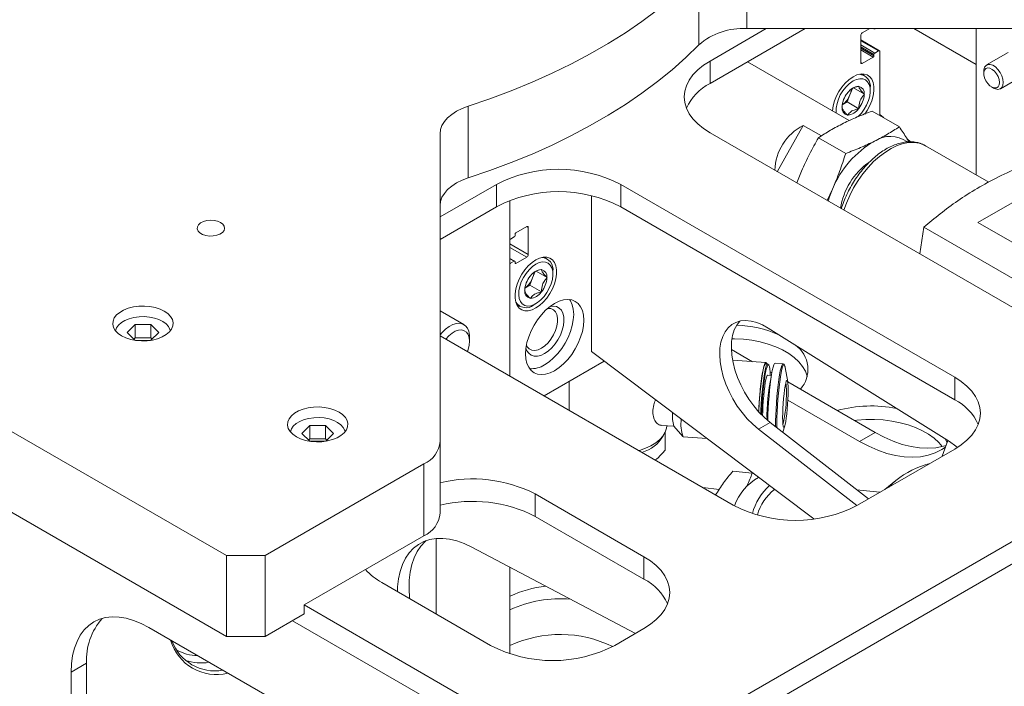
# Model space of a CAD drawing. Header units: millimetres. Extents: x 50 to 2915, y 50 to 2050.
# Tile 40 of 48: x 2359 to 2538, y 1434 to 1555. Entities that reach past the tile are written whole.
import ezdxf

# ---------------------------------------------------------------- set-up
doc = ezdxf.new("R2010")
doc.units = ezdxf.units.MM
doc.header["$LTSCALE"] = 10

msp = doc.modelspace()

# ---------------------------------------------------------------- linework, layer by layer
at = {"color": 7, "linetype": 'Continuous', "lineweight": 15}
for p, q in [((2149.262, 1600.309), (2396.75, 1457.437)), ((2149.262, 1585.611), (2396.75, 1442.74)), ((2491.462, 1553.363), (2491.462, 1566.428)), ((2482.745, 1550.419), (2482.745, 1563.483)), ((2495.037, 1553.363), (2484.784, 1547.444)), ((2502.11, 1553.363), (2484.784, 1543.362)), ((2588.476, 1553.363), (2491.462, 1553.363)), ((2512.503, 1552.578), (2513.863, 1553.363)), ((2514.562, 1553.363), (2514.666, 1553.303)), ((2514.853, 1553.363), (2514.766, 1553.313)), ((2533.221, 1546.821), (2521.889, 1553.363)), ((2533.221, 1553.363), (2533.221, 1526.729)), ((2512.22, 1547.189), (2512.22, 1552.089)), ((2515.637, 1549.311), (2512.22, 1551.284)), ((2514.766, 1548.904), (2515.437, 1549.292)), ((2515.72, 1537.528), (2515.72, 1549.128)), ((2539.042, 1548.988), (2535.153, 1546.743)), ((2484.784, 1547.444), (2484.784, 1543.362)), ((2510.117, 1536.603), (2491.597, 1547.294)), ((2514.483, 1548.169), (2512.503, 1547.026)), ((2514.624, 1548.414), (2514.624, 1548.659)), ((2534.635, 1545.598), (2534.635, 1545.19)), ((2512.917, 1544.804), (2512.389, 1545.108)), ((2537.653, 1542.412), (2541.542, 1544.657)), ((2509.801, 1541.631), (2509.821, 1541.681)), ((2509.821, 1541.681), (2509.859, 1541.703)), ((2510.251, 1541.316), (2510.701, 1542.477)), ((2510.908, 1542.546), (2512.883, 1541.407)), ((2511.824, 1542.837), (2511.862, 1542.859)), ((2511.862, 1542.859), (2511.881, 1542.832)), ((2513.953, 1542.024), (2513.953, 1542.514)), ((2536.049, 1542.74), (2536.403, 1542.536)), ((2508.85, 1539.487), (2509.741, 1540.001)), ((2509.741, 1540.001), (2510.251, 1541.316)), ((2509.741, 1540.001), (2511.862, 1538.776)), ((2512.863, 1541.434), (2512.883, 1541.407)), ((2512.883, 1541.407), (2512.863, 1541.357)), ((2440.741, 1539.235), (2440.741, 1526.171)), ((2508.8, 1539.05), (2508.819, 1539.099)), ((2508.819, 1539.023), (2508.8, 1539.05)), ((2511.862, 1538.776), (2511.824, 1538.754)), ((2511.881, 1538.826), (2511.862, 1538.776)), ((2514.306, 1538.345), (2519.259, 1535.485)), ((2509.821, 1537.598), (2509.801, 1537.625)), ((2509.859, 1537.62), (2509.821, 1537.598)), ((2516.382, 1537.146), (2515.72, 1537.741)), ((2497.03, 1527.313), (2501.749, 1535.743)), ((2501.749, 1535.743), (2505.066, 1533.828)), ((2435.64, 1478.198), (2435.64, 1534.203)), ((2484.784, 1534.382), (2545.596, 1499.276)), ((2504.532, 1533.495), (2509.485, 1530.636)), ((2521.278, 1532.745), (2520.654, 1533.306)), ((2535.525, 1525.399), (2524.023, 1532.039)), ((2524.083, 1532.004), (2524.023, 1532.039)), ((2500.574, 1525.266), (2501.439, 1527.427)), ((2445.894, 1524.993), (2435.64, 1519.074)), ((2445.894, 1524.993), (2445.894, 1520.91)), ((2529.332, 1489.888), (2468.521, 1524.993)), ((2468.521, 1524.993), (2468.521, 1520.91)), ((2507.096, 1524.161), (2506.105, 1522.074)), ((2544.888, 1524.579), (2533.575, 1518.047)), ((2448.368, 1490.092), (2448.368, 1522.078)), ((2463.218, 1494.575), (2463.218, 1522.939)), ((2445.894, 1520.91), (2435.64, 1514.991)), ((2529.332, 1485.805), (2468.521, 1520.91)), ((2449.429, 1516.167), (2451.409, 1517.31)), ((2451.692, 1517.146), (2451.692, 1512.247)), ((2522.967, 1512.339), (2523.706, 1517.213)), ((2523.706, 1517.213), (2558.733, 1496.993)), ((2533.575, 1518.047), (2567.107, 1498.69)), ((2449.146, 1515.432), (2448.474, 1515.044)), ((2449.288, 1515.922), (2449.288, 1515.677)), ((2449.246, 1511.032), (2448.368, 1511.539)), ((2451.409, 1511.757), (2449.429, 1510.614)), ((2455.146, 1511.453), (2454.619, 1511.758)), ((2448.474, 1510.635), (2449.146, 1511.022)), ((2449.288, 1510.941), (2449.288, 1510.696)), ((2454.053, 1509.486), (2454.091, 1509.509)), ((2454.091, 1509.509), (2454.11, 1509.481)), ((2451.97, 1506.651), (2452.48, 1507.966)), ((2452.031, 1508.281), (2452.05, 1508.33)), ((2452.05, 1508.33), (2452.088, 1508.352)), ((2452.48, 1507.966), (2452.931, 1509.127)), ((2453.138, 1509.196), (2455.112, 1508.056)), ((2455.093, 1508.084), (2455.112, 1508.056)), ((2455.112, 1508.056), (2455.093, 1508.007)), ((2456.182, 1508.674), (2456.182, 1509.164)), ((2451.079, 1506.136), (2451.97, 1506.651)), ((2451.97, 1506.651), (2454.091, 1505.426)), ((2451.029, 1505.7), (2451.049, 1505.749)), ((2451.049, 1505.672), (2451.029, 1505.7)), ((2452.05, 1504.248), (2452.031, 1504.275)), ((2452.088, 1504.27), (2452.05, 1504.248)), ((2454.091, 1505.426), (2454.053, 1505.404)), ((2454.11, 1505.475), (2454.091, 1505.426)), ((2449.619, 1503.097), (2450.147, 1502.793)), ((2452.647, 1503.041), (2453.071, 1503.286)), ((2439.965, 1499.488), (2435.64, 1501.985)), ((2378.66, 1498.053), (2380.103, 1499.497)), ((2380.103, 1499.497), (2382.99, 1499.497)), ((2380.103, 1497.047), (2380.103, 1499.497)), ((2382.99, 1499.497), (2384.434, 1498.053)), ((2382.99, 1497.047), (2382.99, 1499.497)), ((2528.373, 1478.18), (2495.402, 1498.85)), ((2380.089, 1496.625), (2378.66, 1498.053)), ((2380.103, 1497.047), (2379.885, 1496.829)), ((2382.99, 1497.047), (2380.103, 1497.047)), ((2383.209, 1496.829), (2382.99, 1497.047)), ((2384.434, 1498.053), (2383.005, 1496.625)), ((2435.64, 1497.439), (2489.027, 1466.62)), ((2441, 1496.448), (2441, 1497.199)), ((2382.908, 1496.61), (2380.186, 1496.61)), ((2503.671, 1464.117), (2463.218, 1494.575)), ((2488.682, 1494.962), (2492.548, 1492.73)), ((2454.568, 1486.513), (2465.525, 1492.838)), ((2494.936, 1492.567), (2488.906, 1492.979)), ((2495.278, 1492.344), (2494.922, 1492.368)), ((2495.47, 1492.157), (2495.341, 1492.306)), ((2498.07, 1492.354), (2496.624, 1492.452)), ((2498.935, 1489.05), (2498.463, 1491.703)), ((2591.922, 1490.098), (2467.46, 1418.248)), ((2495.969, 1490.242), (2495.279, 1490.289)), ((2495.703, 1490.909), (2496.048, 1490.709)), ((2529.332, 1489.888), (2529.332, 1485.805)), ((2459.126, 1489.144), (2459.126, 1483.881)), ((2498.936, 1489.042), (2514.836, 1479.863)), ((2467.46, 1414.165), (2590.987, 1485.475)), ((2512.008, 1478.23), (2498.969, 1485.758)), ((2410.48, 1479.684), (2411.923, 1481.127)), ((2411.923, 1481.127), (2414.81, 1481.127)), ((2411.923, 1478.678), (2411.923, 1481.127)), ((2414.81, 1481.127), (2416.253, 1479.684)), ((2414.81, 1478.678), (2414.81, 1481.127)), ((2475.916, 1481.148), (2478.205, 1480.991)), ((2478.182, 1481.018), (2479.842, 1479.097)), ((2493.591, 1480.451), (2495.712, 1481.675)), ((2495.712, 1481.675), (2513.624, 1467.757)), ((2498.015, 1479.886), (2498.388, 1481.043)), ((2411.908, 1478.256), (2410.48, 1479.684)), ((2416.253, 1479.684), (2414.825, 1478.256)), ((2476.626, 1479.813), (2476.563, 1479.764)), ((2476.603, 1479.844), (2476.626, 1479.813)), ((2476.626, 1476.65), (2476.626, 1479.813)), ((2479.907, 1479.059), (2484.216, 1478.765)), ((2493.591, 1480.451), (2511.502, 1466.533)), ((2512.008, 1478.23), (2514.836, 1479.863)), ((2411.923, 1478.678), (2411.705, 1478.459)), ((2414.81, 1478.678), (2411.923, 1478.678)), ((2414.728, 1478.241), (2412.005, 1478.241)), ((2415.028, 1478.459), (2414.81, 1478.678)), ((2435.64, 1465.133), (2435.64, 1478.198)), ((2528.083, 1478.362), (2527.075, 1475.522)), ((2527.933, 1477.939), (2527.685, 1478.612)), ((2511.654, 1466.62), (2529.332, 1476.825)), ((2403.821, 1457.437), (2432.712, 1474.116)), ((2432.712, 1474.116), (2432.712, 1461.051)), ((2492.444, 1472.433), (2488.965, 1472.826)), ((2492.664, 1472.404), (2492.444, 1472.433)), ((2518.63, 1471.121), (2516.588, 1469.468)), ((2472.764, 1457.231), (2452.965, 1468.661)), ((2452.965, 1468.661), (2452.965, 1464.578)), ((2486.464, 1469.493), (2483.464, 1469.831)), ((2515.704, 1468.958), (2511.462, 1469.437)), ((2472.764, 1453.148), (2452.965, 1464.578)), ((2410.892, 1448.455), (2432.712, 1461.051)), ((2434.933, 1460.55), (2434.933, 1446.822)), ((2396.75, 1457.437), (2403.821, 1457.437)), ((2396.75, 1442.74), (2396.75, 1457.437)), ((2403.821, 1457.437), (2403.821, 1442.74)), ((2441.399, 1458.99), (2471.196, 1443.264)), ((2472.764, 1457.231), (2472.764, 1453.148)), ((2448.368, 1439.567), (2448.368, 1455.312)), ((2425.034, 1452.537), (2444.833, 1441.107)), ((2410.892, 1446.822), (2410.892, 1448.455)), ((2463.218, 1418.248), (2410.892, 1448.455)), ((2403.821, 1442.74), (2410.892, 1446.822)), ((2463.218, 1414.165), (2408.77, 1445.597)), ((2382.607, 1444.369), (2428.569, 1417.836)), ((2467.46, 1441.107), (2472.764, 1444.169)), ((2403.821, 1442.74), (2396.75, 1442.74)), ((2368.465, 1436.202), (2371.294, 1437.835)), ((2371.294, 1437.835), (2371.294, 1419.463)), ((2368.465, 1417.83), (2368.465, 1436.202))]:
    msp.add_line(p, q, dxfattribs=at)
at = {"color": 8, "linetype": 'Continuous', "lineweight": 15}
for p, q in [((2512.22, 1551.149), (2515.437, 1549.292)), ((2512.22, 1550.373), (2514.766, 1548.904)), ((2514.624, 1548.659), (2512.22, 1550.047)), ((2512.22, 1549.802), (2514.624, 1548.414)), ((2514.483, 1548.169), (2512.22, 1549.475)), ((2512.22, 1547.189), (2512.503, 1547.026)), ((2451.692, 1517.146), (2451.409, 1517.31)), ((2448.368, 1514.166), (2451.692, 1512.247)), ((2451.409, 1511.757), (2448.368, 1513.512)), ((2449.146, 1511.022), (2448.368, 1511.471)), ((2448.474, 1510.635), (2448.368, 1510.696)), ((2449.288, 1510.696), (2449.429, 1510.614))]:
    msp.add_line(p, q, dxfattribs=at)
at = {"color": 7, "linetype": 'Continuous', "lineweight": 15, "flags": 128}
for points in [[(2440.741, 1539.235), (2444.726, 1540.592), (2448.608, 1542.045), (2452.381, 1543.591), (2456.038, 1545.227), (2459.573, 1546.95), (2462.979, 1548.757), (2466.25, 1550.646), (2469.381, 1552.612), (2472.366, 1554.653), (2475.2, 1556.764), (2477.877, 1558.942), (2480.394, 1561.183), (2482.745, 1563.483)], [(2514.766, 1553.313), (2514.738, 1553.3), (2514.712, 1553.294), (2514.687, 1553.295), (2514.666, 1553.303), (2514.648, 1553.318), (2514.635, 1553.338), (2514.627, 1553.363)], [(2440.741, 1526.171), (2444.726, 1527.528), (2448.608, 1528.98), (2452.381, 1530.526), (2456.038, 1532.162), (2459.573, 1533.885), (2462.979, 1535.693), (2466.25, 1537.581), (2469.381, 1539.547), (2472.366, 1541.588), (2475.2, 1543.699), (2477.877, 1545.877), (2480.394, 1548.118), (2482.745, 1550.419)], [(2484.784, 1547.444), (2483.589, 1546.672), (2482.551, 1545.827), (2481.683, 1544.921), (2480.996, 1543.964), (2480.499, 1542.968), (2480.199, 1541.947), (2480.098, 1540.913), (2480.199, 1539.879), (2480.499, 1538.858), (2480.996, 1537.862), (2481.683, 1536.905), (2482.551, 1535.999), (2483.589, 1535.154), (2484.784, 1534.382)], [(2534.635, 1545.598), (2534.652, 1545.866), (2534.782, 1546.327), (2535.032, 1546.657), (2535.384, 1546.834), (2535.811, 1546.843), (2536.283, 1546.684), (2536.763, 1546.368), (2537.216, 1545.92), (2537.61, 1545.373), (2537.914, 1544.766), (2538.105, 1544.146), (2538.171, 1543.557), (2538.171, 1543.557)], [(2537.464, 1543.557), (2537.401, 1543.112), (2537.218, 1542.779), (2536.931, 1542.588), (2536.566, 1542.555), (2536.155, 1542.684), (2535.735, 1542.963), (2535.343, 1543.367), (2535.013, 1543.861), (2534.775, 1544.4), (2534.651, 1544.937), (2534.651, 1545.424), (2534.775, 1545.817), (2535.013, 1546.083), (2535.343, 1546.196), (2535.735, 1546.147), (2536.155, 1545.941), (2536.566, 1545.595), (2536.931, 1545.141), (2537.218, 1544.619), (2537.401, 1544.075), (2537.464, 1543.557)], [(2510.841, 1544.597), (2511.536, 1544.924), (2512.208, 1545.091), (2512.833, 1545.092), (2513.39, 1544.928), (2513.86, 1544.604), (2514.228, 1544.131), (2514.48, 1543.524), (2514.608, 1542.806), (2514.608, 1542), (2514.48, 1541.133), (2514.228, 1540.236), (2513.86, 1539.339), (2513.39, 1538.471), (2512.942, 1537.808)], [(2510.841, 1543.821), (2511.468, 1544.109), (2512.068, 1544.238), (2512.619, 1544.203), (2513.096, 1544.005), (2513.482, 1543.653), (2513.759, 1543.16), (2513.917, 1542.548), (2513.949, 1541.84), (2513.853, 1541.067), (2513.635, 1540.259), (2513.302, 1539.45), (2512.868, 1538.672), (2512.351, 1537.959), (2511.773, 1537.338), (2511.744, 1537.311)], [(2538.171, 1543.557), (2538.105, 1543.044), (2537.914, 1542.645), (2537.61, 1542.389), (2537.216, 1542.295), (2536.763, 1542.371), (2536.403, 1542.536)], [(2435.64, 1534.203), (2435.728, 1534.965), (2435.989, 1535.713), (2436.418, 1536.435), (2437.009, 1537.118), (2437.751, 1537.75), (2438.631, 1538.32), (2439.634, 1538.818), (2440.741, 1539.235)], [(2440.741, 1526.171), (2439.634, 1525.753), (2438.631, 1525.255), (2437.751, 1524.685), (2437.009, 1524.053), (2436.418, 1523.37), (2435.989, 1522.648), (2435.728, 1521.9), (2435.64, 1521.138)], [(2506.291, 1521.966), (2506.537, 1522.731), (2507.096, 1524.161)], [(2395.689, 1518.056), (2396.1, 1517.743), (2396.35, 1517.377), (2396.42, 1516.986), (2396.304, 1516.599), (2396.012, 1516.244), (2395.564, 1515.947), (2394.995, 1515.732), (2394.346, 1515.613), (2393.665, 1515.6), (2393.004, 1515.693), (2392.411, 1515.885), (2391.929, 1516.163), (2391.595, 1516.506), (2391.434, 1516.888), (2391.458, 1517.28), (2391.663, 1517.655), (2392.037, 1517.984), (2392.55, 1518.242), (2393.165, 1518.411), (2393.836, 1518.478), (2394.513, 1518.437), (2395.146, 1518.293), (2395.689, 1518.056)], [(2448.474, 1515.044), (2448.419, 1515.018), (2448.368, 1515.007)], [(2453.071, 1511.247), (2453.766, 1511.574), (2454.437, 1511.741), (2455.062, 1511.742), (2455.619, 1511.578), (2456.09, 1511.253), (2456.457, 1510.78), (2456.709, 1510.174), (2456.838, 1509.456), (2456.838, 1508.65), (2456.709, 1507.783), (2456.457, 1506.886), (2456.09, 1505.988), (2455.619, 1505.121), (2455.062, 1504.314), (2454.437, 1503.594), (2453.766, 1502.985), (2453.071, 1502.51), (2452.376, 1502.183), (2451.704, 1502.016), (2451.079, 1502.014), (2450.522, 1502.178), (2450.052, 1502.503), (2449.684, 1502.976), (2449.432, 1503.582), (2449.304, 1504.3), (2449.304, 1505.107), (2449.432, 1505.973), (2449.684, 1506.87), (2450.052, 1507.768), (2450.522, 1508.635), (2451.079, 1509.443), (2451.704, 1510.163), (2452.376, 1510.771), (2453.071, 1511.247)], [(2448.368, 1510.55), (2448.419, 1510.596), (2448.474, 1510.635)], [(2453.071, 1510.471), (2453.697, 1510.759), (2454.298, 1510.888), (2454.848, 1510.853), (2455.326, 1510.655), (2455.711, 1510.303), (2455.988, 1509.81), (2456.146, 1509.198), (2456.178, 1508.49), (2456.083, 1507.716), (2455.864, 1506.908), (2455.531, 1506.099), (2455.097, 1505.322), (2454.581, 1504.608), (2454.002, 1503.988), (2453.385, 1503.485), (2452.756, 1503.122), (2452.139, 1502.912), (2451.561, 1502.865), (2451.044, 1502.982), (2450.61, 1503.259), (2450.277, 1503.683), (2450.059, 1504.239), (2449.963, 1504.902), (2449.995, 1505.647), (2450.153, 1506.442), (2450.43, 1507.254), (2450.816, 1508.052), (2451.293, 1508.801), (2451.844, 1509.471), (2452.444, 1510.036), (2453.071, 1510.471)], [(2456.5, 1491.098), (2455.67, 1490.695), (2454.861, 1490.452), (2454.092, 1490.376), (2453.383, 1490.468), (2452.75, 1490.727), (2452.21, 1491.146), (2451.775, 1491.714), (2451.456, 1492.418), (2451.262, 1493.24), (2451.197, 1494.161), (2451.262, 1495.156), (2451.456, 1496.203), (2451.775, 1497.275), (2452.21, 1498.345), (2452.75, 1499.388), (2453.383, 1500.377), (2454.092, 1501.289), (2454.861, 1502.1), (2455.67, 1502.792), (2456.5, 1503.346), (2457.33, 1503.75), (2458.139, 1503.993), (2458.908, 1504.069), (2459.617, 1503.976), (2460.25, 1503.717), (2460.791, 1503.299), (2461.225, 1502.73), (2461.544, 1502.026), (2461.738, 1501.204), (2461.803, 1500.284), (2461.738, 1499.288), (2461.544, 1498.241), (2461.225, 1497.17), (2460.791, 1496.099), (2460.25, 1495.057), (2459.617, 1494.067), (2458.908, 1493.156), (2458.139, 1492.344), (2457.33, 1491.652), (2456.5, 1491.098)], [(2454.662, 1492.159), (2455.491, 1492.714), (2456.3, 1493.405), (2457.069, 1494.217), (2457.779, 1495.129), (2458.412, 1496.118), (2458.952, 1497.161), (2459.387, 1498.231), (2459.705, 1499.303), (2459.9, 1500.349), (2459.965, 1501.345), (2459.9, 1502.265), (2459.705, 1503.088), (2459.387, 1503.792), (2459.216, 1504.05)], [(2377.658, 1497.441), (2377.009, 1497.892), (2376.515, 1498.404), (2376.193, 1498.96), (2376.053, 1499.54), (2376.1, 1500.125), (2376.332, 1500.696), (2376.742, 1501.232), (2377.315, 1501.715), (2378.033, 1502.129), (2378.87, 1502.46), (2379.799, 1502.697), (2380.787, 1502.831), (2381.801, 1502.858), (2382.806, 1502.777), (2383.768, 1502.591), (2384.655, 1502.306), (2385.436, 1501.932), (2386.084, 1501.481), (2386.578, 1500.969), (2386.901, 1500.413), (2387.041, 1499.833), (2386.994, 1499.248), (2386.762, 1498.678), (2386.352, 1498.142), (2385.778, 1497.658), (2385.06, 1497.244), (2384.223, 1496.913), (2383.295, 1496.676), (2382.307, 1496.542), (2381.293, 1496.515), (2380.288, 1496.596), (2379.325, 1496.782), (2378.439, 1497.067), (2377.658, 1497.441)], [(2451.353, 1495.724), (2451.523, 1495.425), (2451.887, 1495.056), (2452.347, 1494.844), (2452.883, 1494.796), (2453.472, 1494.915), (2454.087, 1495.195), (2454.703, 1495.625), (2455.292, 1496.186), (2455.828, 1496.853), (2456.288, 1497.597), (2456.652, 1498.386), (2456.904, 1499.184), (2457.033, 1499.958), (2457.033, 1500.673), (2456.904, 1501.298), (2456.652, 1501.805), (2456.288, 1502.174), (2455.828, 1502.386), (2455.292, 1502.434), (2455.223, 1502.429)], [(2455.646, 1502.773), (2455.658, 1502.776), (2456.282, 1502.848), (2456.847, 1502.754), (2457.334, 1502.5), (2457.723, 1502.092), (2458.003, 1501.548), (2458.161, 1500.885), (2458.193, 1500.128), (2458.098, 1499.304), (2457.878, 1498.444), (2457.542, 1497.578), (2457.101, 1496.737), (2456.573, 1495.952), (2455.976, 1495.252), (2455.331, 1494.661), (2454.662, 1494.201)], [(2376.571, 1498.334), (2376.749, 1498.867), (2377.103, 1499.376), (2377.617, 1499.838), (2378.272, 1500.235), (2379.047, 1500.553), (2379.911, 1500.781), (2380.835, 1500.911), (2381.785, 1500.937), (2382.726, 1500.859), (2383.624, 1500.679), (2384.447, 1500.405), (2385.165, 1500.045), (2385.753, 1499.614), (2386.189, 1499.126), (2386.456, 1498.6), (2386.523, 1498.334)], [(2435.64, 1497.602), (2435.996, 1498.024), (2436.631, 1498.644), (2437.297, 1499.139), (2437.968, 1499.49), (2438.621, 1499.684), (2439.233, 1499.714), (2439.78, 1499.58), (2440.244, 1499.286), (2440.607, 1498.843), (2440.857, 1498.267), (2440.984, 1497.578), (2441, 1497.199)], [(2495.402, 1498.85), (2494.337, 1499.44), (2493.284, 1499.87), (2492.258, 1500.133), (2491.276, 1500.225), (2490.353, 1500.145), (2489.504, 1499.893), (2488.742, 1499.475), (2488.079, 1498.895), (2487.526, 1498.164), (2487.091, 1497.293), (2486.781, 1496.296), (2486.601, 1495.189), (2486.554, 1493.988), (2486.64, 1492.712), (2486.859, 1491.383), (2487.206, 1490.02), (2487.676, 1488.646), (2488.263, 1487.281), (2488.956, 1485.948), (2489.745, 1484.667), (2490.617, 1483.458), (2491.559, 1482.341), (2492.555, 1481.334), (2493.591, 1480.451)], [(2490.193, 1500.112), (2489.647, 1499.389), (2489.212, 1498.518), (2488.902, 1497.521), (2488.722, 1496.413), (2488.675, 1495.212), (2488.761, 1493.937), (2488.98, 1492.608), (2489.327, 1491.245), (2489.798, 1489.871), (2490.384, 1488.506), (2491.077, 1487.173), (2491.866, 1485.892), (2492.738, 1484.683), (2493.68, 1483.566), (2494.677, 1482.558), (2495.712, 1481.675)], [(2436.677, 1496.841), (2437.224, 1497.436), (2437.814, 1497.922), (2438.417, 1498.27), (2439.007, 1498.466), (2439.558, 1498.5), (2440.046, 1498.373), (2440.449, 1498.088), (2440.751, 1497.659), (2440.937, 1497.104), (2441, 1496.448), (2440.937, 1495.719), (2440.751, 1494.949), (2440.617, 1494.567)], [(2488.786, 1496.919), (2489.273, 1496.912), (2490.864, 1496.82), (2492.426, 1496.624), (2493.939, 1496.326), (2495.383, 1495.931), (2496.74, 1495.443), (2497.992, 1494.869), (2499.122, 1494.217), (2500.116, 1493.494), (2500.961, 1492.711), (2501.646, 1491.877), (2502.161, 1491.004), (2502.501, 1490.102), (2502.512, 1490.062)], [(2502.512, 1490.062), (2502.501, 1490.102), (2502.161, 1491.004), (2501.646, 1491.877), (2500.961, 1492.711), (2500.116, 1493.494), (2499.122, 1494.217), (2497.992, 1494.869), (2496.74, 1495.443), (2495.383, 1495.931), (2493.939, 1496.326), (2492.426, 1496.624), (2490.864, 1496.82), (2489.273, 1496.912), (2488.786, 1496.919)], [(2454.662, 1494.201), (2453.993, 1493.888), (2453.348, 1493.735), (2452.75, 1493.745), (2452.222, 1493.92), (2451.782, 1494.253), (2451.446, 1494.731), (2451.266, 1495.186)], [(2493.649, 1483.6), (2493.684, 1484.318), (2493.754, 1485.451), (2493.841, 1486.581), (2493.942, 1487.68), (2494.056, 1488.722), (2494.179, 1489.68), (2494.309, 1490.531), (2494.442, 1491.254), (2494.575, 1491.831), (2494.705, 1492.249), (2494.828, 1492.496), (2494.942, 1492.567), (2495.044, 1492.459), (2495.084, 1492.357)], [(2493.668, 1483.579), (2493.681, 1483.872), (2493.743, 1484.995), (2493.823, 1486.126), (2493.919, 1487.237), (2494.029, 1488.299), (2494.149, 1489.283), (2494.277, 1490.166), (2494.409, 1490.923), (2494.542, 1491.536), (2494.672, 1491.988), (2494.797, 1492.268), (2494.912, 1492.368), (2494.922, 1492.368)], [(2494.011, 1483.213), (2494.037, 1483.848), (2494.099, 1484.971), (2494.179, 1486.102), (2494.275, 1487.213), (2494.385, 1488.274), (2494.505, 1489.259), (2494.633, 1490.142), (2494.765, 1490.899), (2494.898, 1491.512), (2495.028, 1491.964), (2495.153, 1492.243), (2495.268, 1492.343), (2495.341, 1492.306)], [(2494.16, 1483.06), (2494.193, 1483.868), (2494.254, 1484.968), (2494.332, 1486.076), (2494.426, 1487.165), (2494.534, 1488.205), (2494.651, 1489.17), (2494.777, 1490.035), (2494.906, 1490.777), (2495.036, 1491.378), (2495.164, 1491.821), (2495.286, 1492.095), (2495.399, 1492.193), (2495.5, 1492.112), (2495.587, 1491.856), (2495.656, 1491.429), (2495.708, 1490.844), (2495.735, 1490.258)], [(2495.29, 1482.016), (2495.29, 1482.04), (2495.322, 1483.095), (2495.373, 1484.203), (2495.442, 1485.336), (2495.529, 1486.466), (2495.631, 1487.565), (2495.744, 1488.607), (2495.868, 1489.565), (2495.997, 1490.416), (2496.131, 1491.139), (2496.264, 1491.716), (2496.393, 1492.134), (2496.517, 1492.381), (2496.624, 1492.452)], [(2496.936, 1480.724), (2496.938, 1481.516), (2496.959, 1482.542), (2497.002, 1483.635), (2497.064, 1484.765), (2497.145, 1485.905), (2497.241, 1487.024), (2497.352, 1488.094), (2497.473, 1489.086), (2497.602, 1489.975), (2497.735, 1490.738), (2497.869, 1491.355), (2498, 1491.81), (2498.126, 1492.092), (2498.211, 1492.183)], [(2494.355, 1482.865), (2494.376, 1483.7), (2494.417, 1484.623), (2494.478, 1485.571), (2494.555, 1486.509), (2494.645, 1487.403), (2494.747, 1488.221), (2494.855, 1488.933), (2494.967, 1489.515), (2495.077, 1489.944), (2495.182, 1490.205), (2495.279, 1490.289)], [(2529.332, 1476.825), (2530.528, 1477.597), (2531.566, 1478.442), (2532.434, 1479.349), (2533.121, 1480.306), (2533.617, 1481.301), (2533.918, 1482.322), (2534.018, 1483.356), (2533.918, 1484.39), (2533.617, 1485.412), (2533.121, 1486.407), (2532.434, 1487.364), (2531.566, 1488.27), (2530.528, 1489.115), (2529.332, 1489.888)], [(2499.018, 1487.522), (2499.007, 1486.738), (2498.975, 1485.88), (2498.922, 1484.987), (2498.851, 1484.097), (2498.766, 1483.248), (2498.67, 1482.479), (2498.567, 1481.822), (2498.461, 1481.307), (2498.358, 1480.955), (2498.262, 1480.783), (2498.176, 1480.798), (2498.106, 1480.998), (2498.053, 1481.376), (2498.02, 1481.915), (2498.009, 1482.591), (2498.02, 1483.375), (2498.053, 1484.233), (2498.106, 1485.126), (2498.176, 1486.016), (2498.262, 1486.865), (2498.358, 1487.634), (2498.461, 1488.291), (2498.567, 1488.806), (2498.67, 1489.158), (2498.766, 1489.33), (2498.851, 1489.315), (2498.922, 1489.115), (2498.975, 1488.737), (2499.007, 1488.198), (2499.018, 1487.522)], [(2409.478, 1479.072), (2408.829, 1479.523), (2408.335, 1480.035), (2408.013, 1480.59), (2407.872, 1481.171), (2407.919, 1481.756), (2408.152, 1482.326), (2408.562, 1482.862), (2409.135, 1483.346), (2409.853, 1483.76), (2410.69, 1484.091), (2411.619, 1484.328), (2412.607, 1484.462), (2413.621, 1484.489), (2414.626, 1484.408), (2415.588, 1484.222), (2416.475, 1483.937), (2417.256, 1483.562), (2417.904, 1483.112), (2418.398, 1482.6), (2418.721, 1482.044), (2418.861, 1481.464), (2418.814, 1480.879), (2418.581, 1480.308), (2418.172, 1479.772), (2417.598, 1479.289), (2416.88, 1478.875), (2416.043, 1478.544), (2415.114, 1478.307), (2414.126, 1478.173), (2413.113, 1478.146), (2412.107, 1478.227), (2411.145, 1478.413), (2410.258, 1478.698), (2409.478, 1479.072)], [(2408.39, 1479.965), (2408.569, 1480.497), (2408.922, 1481.007), (2409.436, 1481.469), (2410.092, 1481.866), (2410.867, 1482.184), (2411.731, 1482.412), (2412.655, 1482.541), (2413.605, 1482.567), (2414.545, 1482.489), (2415.444, 1482.31), (2416.267, 1482.036), (2416.985, 1481.676), (2417.573, 1481.245), (2418.008, 1480.757), (2418.276, 1480.231), (2418.343, 1479.965)], [(2471.802, 1476.563), (2471.926, 1476.598), (2473.025, 1476.965), (2474.022, 1477.419), (2474.897, 1477.95), (2475.632, 1478.548), (2476.212, 1479.2), (2476.626, 1479.893), (2476.864, 1480.613), (2476.923, 1481.079)], [(2511.082, 1482.031), (2511.545, 1482.085), (2513.131, 1482.204), (2514.729, 1482.217), (2516.319, 1482.125), (2517.881, 1481.929), (2519.394, 1481.631), (2520.839, 1481.236), (2522.196, 1480.748), (2523.448, 1480.174), (2524.578, 1479.522), (2525.572, 1478.799), (2526.417, 1478.016), (2527.034, 1477.276)], [(2527.034, 1477.276), (2526.417, 1478.016), (2525.572, 1478.799), (2524.578, 1479.522), (2523.448, 1480.174), (2522.196, 1480.748), (2520.839, 1481.236), (2519.394, 1481.631), (2517.881, 1481.929), (2516.319, 1482.125), (2514.729, 1482.217), (2513.131, 1482.204), (2511.545, 1482.085), (2511.082, 1482.031)], [(2514.836, 1479.863), (2516.501, 1478.978), (2518.155, 1478.249), (2519.789, 1477.681), (2521.392, 1477.278), (2522.954, 1477.042), (2524.467, 1476.974), (2525.92, 1477.074), (2527.305, 1477.344), (2527.769, 1477.476)], [(2527.654, 1477.153), (2527.008, 1476.746), (2525.785, 1476.146), (2524.477, 1475.711), (2523.092, 1475.442), (2521.639, 1475.341), (2520.126, 1475.409), (2518.563, 1475.645), (2516.96, 1476.049), (2515.326, 1476.616), (2513.672, 1477.345), (2512.008, 1478.23)], [(2529.847, 1477.136), (2529.523, 1477.387), (2528.373, 1478.18)], [(2427.867, 1450.901), (2427.905, 1451.739), (2428.078, 1453.205), (2428.38, 1454.569), (2428.81, 1455.819), (2429.362, 1456.943), (2430.033, 1457.93), (2430.816, 1458.772), (2431.702, 1459.46), (2432.686, 1459.989), (2433.756, 1460.352), (2434.903, 1460.547), (2436.116, 1460.572), (2437.384, 1460.427), (2438.696, 1460.113), (2440.038, 1459.632), (2441.399, 1458.99)], [(2433.122, 1460.161), (2432.937, 1459.997), (2432.154, 1459.155), (2431.484, 1458.167), (2430.931, 1457.044), (2430.501, 1455.794), (2430.199, 1454.429), (2430.027, 1452.964), (2429.986, 1451.41), (2430.077, 1449.783), (2430.094, 1449.616)], [(2472.764, 1444.169), (2473.959, 1444.941), (2474.997, 1445.786), (2475.865, 1446.692), (2476.552, 1447.649), (2477.049, 1448.645), (2477.349, 1449.666), (2477.45, 1450.7), (2477.349, 1451.734), (2477.049, 1452.755), (2476.552, 1453.751), (2475.865, 1454.708), (2474.997, 1455.614), (2473.959, 1456.459), (2472.764, 1457.231)], [(2368.465, 1436.202), (2368.533, 1437.763), (2368.737, 1439.231), (2369.074, 1440.591), (2369.542, 1441.83), (2370.135, 1442.936), (2370.849, 1443.899), (2371.675, 1444.709), (2372.607, 1445.358), (2373.636, 1445.841), (2374.751, 1446.152), (2375.941, 1446.289), (2377.195, 1446.25), (2378.502, 1446.035), (2379.848, 1445.648), (2381.221, 1445.09), (2382.607, 1444.369)]]:
    msp.add_lwpolyline(points, dxfattribs=at)
at = {"color": 8, "linetype": 'Continuous', "lineweight": 15, "flags": 128}
for points in [[(2524.023, 1532.039), (2523.728, 1532.194), (2522.882, 1532.499), (2521.961, 1532.638), (2520.978, 1532.612), (2519.946, 1532.419), (2518.881, 1532.063), (2517.796, 1531.548), (2516.707, 1530.882), (2515.63, 1530.075), (2514.579, 1529.137), (2513.57, 1528.081), (2512.616, 1526.924), (2511.731, 1525.68), (2510.928, 1524.367), (2510.217, 1523.004), (2509.608, 1521.609), (2509.147, 1520.317)], [(2496.726, 1480.887), (2496.726, 1480.964), (2496.736, 1481.941), (2496.768, 1482.997), (2496.819, 1484.105), (2496.888, 1485.237), (2496.975, 1486.367), (2497.077, 1487.467), (2497.19, 1488.508), (2497.314, 1489.466), (2497.443, 1490.317), (2497.577, 1491.04), (2497.71, 1491.618), (2497.839, 1492.035), (2497.963, 1492.282), (2498.071, 1492.354)], [(2498.211, 1492.183), (2498.242, 1492.193), (2498.346, 1492.11), (2498.434, 1491.846), (2498.469, 1491.671)], [(2517.325, 1469.893), (2517.951, 1470.527), (2518.63, 1471.121)]]:
    msp.add_lwpolyline(points, dxfattribs=at)
at = {"color": 7, "linetype": 'Continuous', "lineweight": 15}
for centre, radius, start, end in [((2490.815, 1540.903), 12.477, 87.02549, 130.30208), ((2512.834, 1552.061), 0.615, 122.60548, 177.39452), ((2514.931, 1548.645), 0.307, 122.60548, 177.39452), ((2515.548, 1549.156), 0.175, 350.78596, 129.20329), ((2512.393, 1547.161), 0.175, 170.78596, 309.20329), ((2514.317, 1548.428), 0.307, 302.60548, 357.39452), ((2515.275, 1537.654), 8.237, 122.56246, 175.06639), ((2514.281, 1538.271), 6.53, 121.78665, 182.69197), ((2511.791, 1542.851), 2.188, 351.13583, 86.86017), ((2488.951, 1535.085), 9.266, 116.72096, 155.87912), ((2512.02, 1540.229), 2.615, 94.29788, 145.69675), ((2507.146, 1542.563), 3.346, 338.13016, 355.84035), ((2511.624, 1541.607), 1.251, 352.05873, 78.14261), ((2513.216, 1538.85), 4.404, 140.83736, 176.75128), ((2506.589, 1542.679), 3.908, 305.37623, 339.58633), ((2508.466, 1541.607), 4.404, 320.83736, 356.75128), ((2510.059, 1538.85), 1.251, 172.05873, 258.14261), ((2509.663, 1540.228), 2.615, 274.29788, 325.69675), ((2523.47, 1517.493), 17.679, 119.64932, 157.84028), ((2517.627, 1528.524), 5.216, 54.64519, 123.82289), ((2457.207, 1503.299), 24.467, 62.45764, 117.54236), ((2520.998, 1518.754), 12.584, 125.51802, 171.29987), ((2457.207, 1499.216), 24.467, 62.45764, 117.54236), ((2451.519, 1517.174), 0.175, 350.78596, 129.20329), ((2448.981, 1515.691), 0.307, 302.60548, 357.39452), ((2449.595, 1515.908), 0.307, 122.60548, 177.39452), ((2451.078, 1512.275), 0.615, 302.60548, 357.39452), ((2454.02, 1509.501), 2.188, 351.13583, 86.86017), ((2449.201, 1510.955), 0.0873, 350.78596, 129.20329), ((2449.374, 1510.682), 0.0873, 170.78596, 309.20329), ((2454.249, 1506.878), 2.615, 94.29788, 145.69675), ((2453.853, 1508.257), 1.251, 352.05873, 78.14261), ((2455.445, 1505.5), 4.404, 140.83736, 176.75128), ((2448.818, 1509.329), 3.908, 305.37623, 339.58633), ((2449.375, 1509.212), 3.346, 338.13016, 355.84035), ((2450.696, 1508.257), 4.404, 320.83736, 356.75128), ((2452.288, 1505.5), 1.251, 172.05873, 258.14261), ((2451.892, 1506.878), 2.615, 274.29788, 325.69675), ((2451.268, 1504.709), 2.164, 212.45803, 309.54198), ((2489.074, 1478.672), 20.686, 66.44479, 88.47666), ((2497.164, 1491.333), 5.444, 318.37003, 54.26094), ((2452.246, 1495.887), 4.442, 266.11587, 302.93993), ((2514.144, 1461.288), 23.391, 78.69079, 105.371), ((2525.166, 1477.528), 9.266, 24.12088, 63.27904), ((2485.521, 1482.911), 7.579, 175.74292, 194.45979), ((2485.976, 1481.361), 6.492, 171.87885, 200.77614), ((2470.77, 1482.248), 6.242, 285.09705, 331.10653), ((2430.636, 1478.697), 5.029, 294.37466, 354.3052), ((2528.697, 1458.685), 16, 104.16129, 128.98971), ((2441.563, 1446.287), 25.111, 62.99801, 103.6428), ((2498.416, 1463.179), 9.764, 119.41514, 160.10049), ((2502.96, 1462.183), 10.858, 132.55779, 164.42208), ((2502.196, 1462.349), 9.127, 128.4276, 164.25414), ((2441.563, 1442.204), 25.111, 62.99801, 103.6428), ((2500.341, 1488.314), 24.467, 242.45764, 297.54236), ((2430.636, 1465.632), 5.029, 294.37466, 354.3052), ((2430.694, 1462.679), 11.615, 222.01343, 240.83221), ((2468.597, 1444.872), 9.266, 24.12088, 63.27904), ((2456.771, 1432.703), 19.258, 95.6028, 115.8702), ((2457.43, 1428.121), 21.467, 84.78595, 114.96917), ((2382.598, 1438.492), 11.324, 138.45797, 183.32531), ((2457.548, 1421.419), 21.671, 63.94546, 115.06095), ((2394.893, 1444.413), 8.628, 195.75648, 284.2489), ((2394.625, 1444.764), 8.306, 199.86944, 280.13594), ((2456.147, 1462.801), 24.467, 242.45764, 297.54236)]:
    msp.add_arc(centre, radius, start, end, dxfattribs=at)
at = {"color": 8, "linetype": 'Continuous', "lineweight": 15}
for centre, radius, start, end in [((2526.649, 1483.062), 31.49, 167.30084, 181.72296), ((2491.898, 1487.695), 6.795, 357.26242, 10.12253), ((2473.621, 1486.813), 25.07, 347.17783, 1.27193), ((2391.571, 1446.92), 7.689, 239.17772, 269.52406), ((2392.155, 1446.993), 9.094, 251.57445, 279.21175)]:
    msp.add_arc(centre, radius, start, end, dxfattribs=at)
at = {"color": 7, "linetype": 'Continuous', "lineweight": 15}
msp.add_ellipse((2506.993, 1526.86), major_axis=(9.593, -4.252), ratio=0.9525102, start_param=2.4980388, end_param=3.5067145, dxfattribs=at)
for points, knots in [([(2511.824, 1542.837), (2511.405, 1542.752), (2510.931, 1542.655), (2510.64, 1542.433), (2510.605, 1542.407)], [0, 0, 0, 0, 0.8818742, 1, 1, 1, 1]), ([(2512.863, 1541.434), (2512.609, 1541.7), (2512.167, 1542.163), (2511.911, 1542.606), (2511.89, 1542.765), (2511.881, 1542.832)], [0, 0, 0, 0, 0.4405757, 0.7652867, 1, 1, 1, 1]), ([(2511.881, 1538.826), (2511.909, 1539.255), (2511.959, 1540.001), (2512.399, 1540.847), (2512.726, 1541.206), (2512.863, 1541.357)], [0, 0, 0, 0, 0.44057567, 0.76528668, 1, 1, 1, 1]), ([(2508.819, 1539.023), (2508.848, 1538.887), (2508.897, 1538.651), (2509.337, 1538.102), (2509.664, 1537.766), (2509.801, 1537.625)], [0, 0, 0, 0, 0.4405757, 0.7652867, 1, 1, 1, 1]), ([(2509.067, 1536.123), (2509.9, 1536.518), (2511.569, 1537.309), (2513.392, 1537.999), (2514.306, 1538.345)], [0, 0, 0, 0, 0.4987908, 1, 1, 1, 1]), ([(2509.859, 1537.62), (2510.029, 1537.848), (2510.324, 1538.245), (2511.113, 1538.595), (2511.613, 1538.707), (2511.824, 1538.754)], [0, 0, 0, 0, 0.4405757, 0.7652867, 1, 1, 1, 1]), ([(2504.532, 1533.495), (2505.242, 1533.954), (2506.665, 1534.875), (2508.265, 1535.706), (2509.067, 1536.123)], [0, 0, 0, 0, 0.4989632, 1, 1, 1, 1]), ([(2519.259, 1535.485), (2518.549, 1535.026), (2517.126, 1534.105), (2515.526, 1533.274), (2514.724, 1532.857)], [0, 0, 0, 0, 0.4989632, 1, 1, 1, 1]), ([(2520.979, 1532.755), (2520.852, 1532.973), (2520.341, 1533.85), (2519.723, 1534.784), (2519.259, 1535.485)], [0, 0, 0, 0, 0.2487447, 1, 1, 1, 1]), ([(2501.439, 1527.427), (2501.914, 1528.463), (2502.865, 1530.541), (2503.975, 1532.509), (2504.532, 1533.495)], [0, 0, 0, 0, 0.4987908, 1, 1, 1, 1]), ([(2524.085, 1531.979), (2523.951, 1532.063), (2523.56, 1532.31), (2522.828, 1532.565), (2521.916, 1532.749), (2520.953, 1532.779), (2519.95, 1532.665), (2518.915, 1532.402), (2517.86, 1531.992), (2516.797, 1531.439), (2515.745, 1530.751), (2514.715, 1529.94), (2513.723, 1529.016), (2512.778, 1527.994), (2511.892, 1526.885), (2511.075, 1525.704), (2510.334, 1524.464), (2509.681, 1523.18), (2509.12, 1521.88), (2508.833, 1521.009), (2508.692, 1520.58)], [0, 0, 0, 0, 0.0278699, 0.0815504, 0.1352818, 0.1896938, 0.2452072, 0.3019201, 0.3596294, 0.4179731, 0.4766021, 0.535242, 0.5937821, 0.6521991, 0.7105068, 0.7687376, 0.8269322, 0.885135, 0.94338, 1, 1, 1, 1]), ([(2514.724, 1532.857), (2513.891, 1532.463), (2512.222, 1531.671), (2510.399, 1530.981), (2509.485, 1530.636)], [0, 0, 0, 0, 0.49879082, 1, 1, 1, 1]), ([(2509.485, 1530.636), (2509.131, 1529.539), (2508.42, 1527.341), (2507.538, 1525.222), (2507.096, 1524.161)], [0, 0, 0, 0, 0.49896317, 1, 1, 1, 1]), ([(2523.706, 1517.213), (2524.691, 1518.034), (2526.661, 1519.674), (2529.863, 1522.053), (2533.378, 1524.302), (2537.332, 1526.428), (2541.679, 1528.409), (2544.78, 1529.653), (2546.334, 1530.276)], [0, 0, 0, 0, 0.1608942, 0.3217322, 0.4851903, 0.6486376, 0.8240107, 1, 1, 1, 1]), ([(2454.053, 1509.486), (2453.635, 1509.401), (2453.16, 1509.305), (2452.869, 1509.083), (2452.835, 1509.057)], [0, 0, 0, 0, 0.88187418, 1, 1, 1, 1]), ([(2455.093, 1508.084), (2454.838, 1508.35), (2454.397, 1508.813), (2454.14, 1509.256), (2454.119, 1509.415), (2454.11, 1509.481)], [0, 0, 0, 0, 0.44057567, 0.76528668, 1, 1, 1, 1]), ([(2454.11, 1505.475), (2454.139, 1505.905), (2454.188, 1506.651), (2454.629, 1507.496), (2454.956, 1507.856), (2455.093, 1508.007)], [0, 0, 0, 0, 0.4405757, 0.7652867, 1, 1, 1, 1]), ([(2451.049, 1505.672), (2451.077, 1505.537), (2451.126, 1505.3), (2451.567, 1504.752), (2451.894, 1504.416), (2452.031, 1504.275)], [0, 0, 0, 0, 0.4405757, 0.7652867, 1, 1, 1, 1]), ([(2452.088, 1504.27), (2452.258, 1504.498), (2452.553, 1504.895), (2453.342, 1505.244), (2453.843, 1505.357), (2454.053, 1505.404)], [0, 0, 0, 0, 0.44057567, 0.76528668, 1, 1, 1, 1]), ([(2498.467, 1491.657), (2498.448, 1491.761), (2498.403, 1492.011), (2498.335, 1492.178), (2498.186, 1492.354), (2498.093, 1492.341), (2498.074, 1492.338)], [0, 0, 0, 0, 0.2961054, 0.7096978, 0.9409253, 1, 1, 1, 1]), ([(2474.854, 1485.814), (2474.754, 1485.511), (2474.499, 1484.744), (2474.323, 1483.555), (2474.5, 1482.423), (2474.995, 1481.587), (2475.529, 1481.191), (2475.837, 1481.172), (2475.918, 1481.167)], [0, 0, 0, 0, 0.1241384, 0.3146107, 0.5053595, 0.6949902, 0.9198117, 1, 1, 1, 1]), ([(2476.626, 1476.65), (2476.178, 1476.128), (2475.59, 1475.443), (2474.982, 1474.932), (2474.838, 1474.811)], [0, 0, 0, 0, 0.76249659, 1, 1, 1, 1]), ([(2485.773, 1468.455), (2486.243, 1469.195), (2487.192, 1470.691), (2488.37, 1472.109), (2488.965, 1472.826)], [0, 0, 0, 0, 0.4945107, 1, 1, 1, 1]), ([(2492.444, 1472.433), (2492.19, 1471.697), (2491.904, 1470.866), (2491.458, 1470.025), (2491.407, 1469.93)], [0, 0, 0, 0, 0.8868179, 1, 1, 1, 1])]:
    msp.add_open_spline(points, degree=3, knots=knots, dxfattribs=at)

doc.saveas('drawing.dxf')
